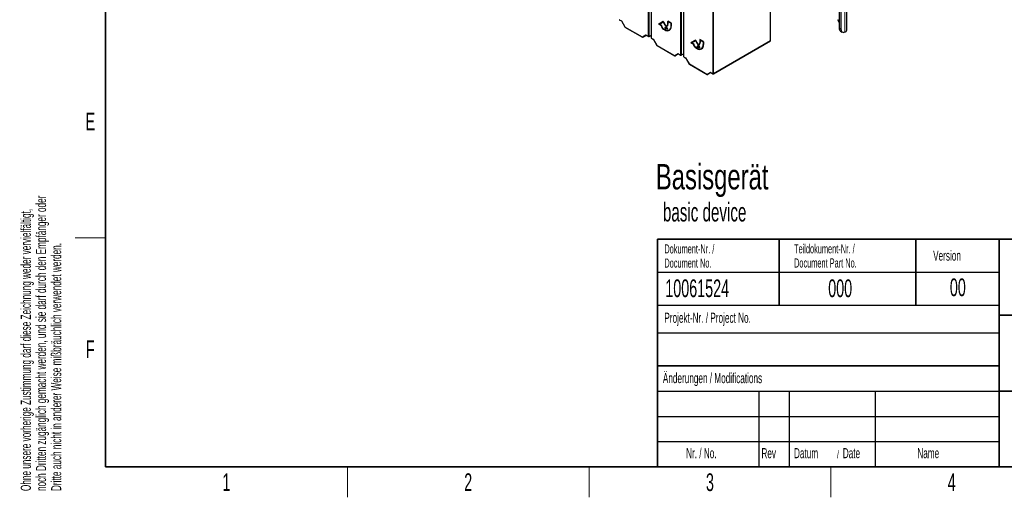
# Paper-space layout 'Blatt2' of a CAD drawing. Header units: millimetres. Extents: x 5 to 418, y 2 to 292.
# Tile 1 of 68: x 9 to 203, y 6 to 100. Entities that reach past the tile are written whole.
import ezdxf

# ---------------------------------------------------------------- set-up
doc = ezdxf.new("R2010")
doc.units = ezdxf.units.MM
doc.layers.add('SLD-0', color=7, linetype='Continuous')
doc.styles.add('SLDTEXTSTYLE0', font='TXT', dxfattribs={"width": 0.7})
doc.styles.add('SLDTEXTSTYLE1', font='TXT', dxfattribs={"width": 0.605})

# ---------------------------------------------------------------- blocks, each defined once
blk = doc.blocks.new('SW_NOTE_0_20')
at = {"layer": 'SLD-0', "color": 0, "char_height": 2, "attachment_point": 1, "rotation": 90, "style": 'SLDTEXTSTYLE1'}
for s, insert in [('noch Dritten zugänglich gemacht werden, und sie darf durch den Empfänger oder', (0.42, 0)), ('Ohne unsere vorherige Zustimmung darf diese Zeichnung weder vervielfältigt,', (-2.58, 0)), ('Dritte auch nicht in anderer Weise mißbräuchlich verwendet werden.', (3.42, 0))]:
    blk.add_mtext(s, dxfattribs=dict(at, insert=insert))
blk = doc.blocks.new('SW_NOTE_0_21')
at = {"layer": 'SLD-0', "color": 0, "attachment_point": 1, "style": 'SLDTEXTSTYLE1'}
for s, insert, char_height in [('Datum', (0, 2.58), 2), ('/', (8.48, 2.08), 1.5), ('Date', (9.64, 2.58), 2)]:
    blk.add_mtext(s, dxfattribs=dict(at, insert=insert, char_height=char_height))
blk = doc.blocks.new('SW_NOTE_0_23')
at = {"layer": 'SLD-0', "color": 0, "char_height": 1.8, "attachment_point": 1, "style": 'SLDTEXTSTYLE1'}
for s, insert in [('Teildokument-Nr. /', (0, 2.32)), ('Document Part No.', (0, -0.48))]:
    blk.add_mtext(s, dxfattribs=dict(at, insert=insert))
blk = doc.blocks.new('SW_NOTE_0_24')
at = {"layer": 'SLD-0', "color": 0, "char_height": 1.8, "attachment_point": 1, "style": 'SLDTEXTSTYLE1'}
for s, insert in [('Dokument-Nr. /', (0, 2.32)), ('Document No.', (0, -0.48))]:
    blk.add_mtext(s, dxfattribs=dict(at, insert=insert))
blk = doc.blocks.new('SW_NOTE_0_36')
at = {"layer": 'SLD-0', "color": 0, "attachment_point": 1}
for s, insert, char_height, style in [('Basisgerät', (0, 6.48), 5.027, 'SLDTEXTSTYLE0'), ('basic device', (1.39, -1.18), 3.7042, 'SLDTEXTSTYLE1')]:
    blk.add_mtext(s, dxfattribs=dict(at, insert=insert, char_height=char_height, style=style))

psp = doc.layouts.new('Blatt2')

# ---------------------------------------------------------------- linework, layer by layer
at = {"color": 7, "linetype": 'Continuous', "lineweight": 18}
for p, q in [((172.02, 220.42), (172.02, 97.95)), ((139.53, 93.44), (139.53, 110.07)), ((139.71, 110.17), (139.71, 93.44)), ((140.13, 110.41), (140.13, 93.09)), ((145.9, 89.76), (145.9, 109.02)), ((146.07, 109.02), (146.07, 89.76)), ((133.17, 97.11), (133.17, 108.63)), ((133.35, 108.64), (133.35, 97.11)), ((133.77, 108.86), (133.77, 96.77)), ((127.4, 100.44), (127.86, 100.18)), ((127.86, 100.18), (128.55, 98.98)), ((137.04, 99.53), (137, 99.51)), ((128.55, 98.98), (128.53, 98.97)), ((128.55, 98.98), (132.03, 96.98)), ((132.03, 96.98), (132.72, 97.37)), ((132.72, 97.37), (133.17, 97.11)), ((133.35, 97.11), (133.73, 97.33)), ((136.19, 98.55), (136.16, 98.53)), ((136.47, 98.39), (136.44, 98.37)), ((137.69, 99.15), (137.66, 99.13)), ((170.88, 98.71), (171.23, 98.5)), ((133.77, 96.77), (134.22, 96.5)), ((134.22, 96.5), (134.91, 95.31)), ((134.91, 95.31), (134.89, 95.3)), ((134.91, 95.31), (138.39, 93.3)), ((143.4, 95.86), (143.37, 95.84)), ((144.06, 95.48), (144.02, 95.46)), ((146.07, 89.76), (157.32, 96.25)), ((138.39, 93.3), (139.08, 93.7)), ((139.08, 93.7), (139.53, 93.44)), ((139.71, 93.44), (140.1, 93.66)), ((142.56, 94.88), (142.52, 94.86)), ((142.84, 94.71), (142.8, 94.69)), ((140.13, 93.09), (140.59, 92.83)), ((140.59, 92.83), (141.28, 91.64)), ((141.28, 91.64), (141.26, 91.62)), ((141.28, 91.64), (144.75, 89.63)), ((144.75, 89.63), (145.44, 90.03)), ((145.44, 90.03), (145.9, 89.76))]:
    psp.add_line(p, q, dxfattribs=at)
at = {"color": 7, "linetype": 'Continuous', "lineweight": 25}
for p, q in [((172.39, 98.45), (172.39, 220.93)), ((170.88, 113.84), (170.88, 98.71)), ((171.23, 113.63), (171.23, 98.5)), ((140.1, 110.39), (140.1, 93.14)), ((157.32, 96.25), (157.32, 109.8)), ((133.73, 108.83), (133.73, 96.82)), ((127.43, 100.38), (127.86, 100.14)), ((127.85, 100.14), (128.53, 98.97)), ((136.12, 100.02), (135.24, 99.51)), ((135.27, 99.53), (135.24, 99.51)), ((135.24, 99.51), (135.72, 99.23)), ((136.12, 100.02), (135.27, 99.53)), ((135.27, 99.53), (135.75, 99.25)), ((135.37, 99.5), (136.12, 99.93)), ((135.77, 99.26), (135.37, 99.5)), ((135.75, 99.25), (135.72, 99.23)), ((137, 98.49), (136.12, 100.02)), ((136.16, 99.95), (136.12, 99.93)), ((136.12, 99.93), (136.88, 98.62)), ((136.16, 99.95), (136.91, 98.64)), ((137.71, 99.71), (137, 100.12)), ((137, 100.12), (137, 99.51)), ((137.04, 100.1), (137.04, 99.53)), ((137.09, 100.05), (137.06, 100.03)), ((137.06, 99.48), (137.06, 100.03)), ((137.06, 100.03), (137.66, 99.68)), ((137.09, 100.05), (137.69, 99.7)), ((137.69, 99.7), (137.66, 99.68)), ((137.66, 99.68), (137.66, 99.13)), ((137.69, 99.7), (137.69, 99.15)), ((137.71, 99.1), (137.71, 99.71)), ((170.52, 100.44), (170.88, 99.83)), ((128.57, 98.93), (132.05, 96.92)), ((132.8, 97.28), (132.18, 96.92)), ((132.77, 97.3), (133.2, 97.05)), ((133.32, 97.05), (133.73, 97.29)), ((136.44, 98.43), (136.16, 98.59)), ((136.16, 98.53), (136.44, 98.37)), ((136.19, 98.55), (136.47, 98.39)), ((136.88, 98.62), (136.47, 98.86)), ((136.56, 98.78), (136.53, 98.76)), ((136.53, 98.76), (137, 98.49)), ((136.56, 98.78), (136.97, 98.55)), ((136.64, 98.45), (136.61, 98.43)), ((136.61, 98.43), (136.66, 98.43)), ((136.87, 99.16), (136.84, 99.14)), ((136.84, 99.14), (136.88, 99.08)), ((136.87, 99.16), (136.91, 99.1)), ((136.91, 98.64), (136.88, 98.62)), ((137.3, 98.34), (137.34, 98.36)), ((171.13, 98.13), (171.49, 97.93)), ((172.02, 97.95), (172.11, 97.99)), ((133.79, 96.71), (134.22, 96.46)), ((134.22, 96.47), (134.89, 95.3)), ((142.48, 96.35), (141.6, 95.84)), ((141.64, 95.86), (141.6, 95.84)), ((141.6, 95.84), (142.08, 95.56)), ((142.48, 96.35), (141.64, 95.86)), ((141.64, 95.86), (142.12, 95.58)), ((141.73, 95.82), (142.48, 96.26)), ((142.13, 95.59), (141.73, 95.82)), ((142.12, 95.58), (142.08, 95.56)), ((143.37, 94.81), (142.48, 96.35)), ((142.52, 96.28), (142.48, 96.26)), ((142.48, 96.26), (143.24, 94.95)), ((142.52, 96.28), (143.28, 94.97)), ((143.24, 95.49), (143.2, 95.47)), ((143.2, 95.47), (143.24, 95.4)), ((143.24, 95.49), (143.27, 95.43)), ((144.08, 96.04), (143.37, 96.45)), ((143.37, 96.45), (143.37, 95.84)), ((143.4, 96.43), (143.4, 95.86)), ((143.46, 96.38), (143.42, 96.36)), ((143.42, 95.8), (143.42, 96.36)), ((143.42, 96.36), (144.02, 96.01)), ((143.46, 96.38), (144.06, 96.03)), ((144.06, 96.03), (144.02, 96.01)), ((144.02, 96.01), (144.02, 95.46)), ((144.06, 96.03), (144.06, 95.48)), ((144.08, 95.43), (144.08, 96.04)), ((146.05, 89.71), (157.29, 96.2)), ((134.94, 95.25), (138.42, 93.24)), ((139.17, 93.61), (138.54, 93.25)), ((139.13, 93.63), (139.56, 93.38)), ((139.69, 93.38), (140.1, 93.62)), ((142.8, 94.75), (142.52, 94.92)), ((142.52, 94.86), (142.8, 94.69)), ((142.56, 94.88), (142.84, 94.71)), ((143.24, 94.95), (142.84, 95.18)), ((142.93, 95.11), (142.89, 95.09)), ((142.89, 95.09), (143.37, 94.81)), ((142.93, 95.11), (143.33, 94.88)), ((143.01, 94.78), (142.97, 94.76)), ((142.97, 94.76), (143.02, 94.76)), ((143.28, 94.97), (143.24, 94.95)), ((143.67, 94.67), (143.7, 94.69)), ((140.16, 93.04), (140.58, 92.79)), ((140.58, 92.79), (141.26, 91.62)), ((141.3, 91.58), (144.78, 89.57)), ((145.53, 89.93), (144.91, 89.57)), ((145.5, 89.95), (145.92, 89.71))]:
    psp.add_line(p, q, dxfattribs=at)
at = {"color": 7, "linetype": 'Continuous', "lineweight": 25, "flags": 128}
psp.add_lwpolyline([(171.23, 98.5), (171.24, 98.32), (171.29, 98.17), (171.36, 98.04), (171.46, 97.95), (171.58, 97.89), (171.71, 97.87), (171.86, 97.89), (172.02, 97.95)], dxfattribs=at)
at = {"color": 7, "linetype": 'Continuous', "lineweight": 25}
for centre, radius, start, end in [((136.68, 99.35), 0.974, 186.8334, 237.1491), ((136.72, 99.37), 0.974, 186.8334, 237.1491), ((136.61, 99.3), 0.845, 182.6055, 237.3945), ((136.6, 99.47), 0.402, 305.698, 5.6204), ((136.64, 99.49), 0.402, 305.698, 5.6204), ((136.62, 99.44), 0.44, 305.698, 5.6204), ((128.64, 99.03), 0.125, 210, 240.0027), ((136.92, 99.01), 0.753, 230.7967, 9.214), ((136.94, 98.98), 0.786, 230.7967, 9.214), ((137.31, 98.89), 0.835, 182.1237, 213.0088), ((137, 99.12), 0.905, 234.3824, 294.3071), ((137.3, 98.9), 0.788, 184.9133, 203.634), ((137.31, 98.88), 0.787, 188.133, 214.2787), ((136.87, 99.05), 0.827, 304.0564, 7.2558), ((171.49, 98.64), 0.623, 174.0618, 234.626), ((171.82, 98.49), 0.575, 300.4693, 356.1103), ((132.11, 97.03), 0.125, 240.0027, 300.0054), ((133.26, 97.16), 0.125, 240.0027, 299.9975), ((133.86, 96.82), 0.125, 180, 240.0027), ((135, 95.36), 0.125, 210, 240.0027), ((143.05, 95.67), 0.974, 186.8334, 237.1491), ((143.08, 95.69), 0.974, 186.8334, 237.1491), ((142.98, 95.63), 0.845, 182.6055, 237.3945), ((143.28, 95.34), 0.753, 230.7967, 9.214), ((143.3, 95.3), 0.786, 230.7967, 9.214), ((142.97, 95.8), 0.402, 305.698, 5.6204), ((143, 95.82), 0.402, 305.698, 5.6204), ((142.98, 95.76), 0.44, 305.698, 5.6204), ((143.24, 95.37), 0.827, 304.0564, 7.2558), ((139.62, 93.49), 0.125, 240.0027, 299.9975), ((143.67, 95.21), 0.835, 182.1237, 213.0088), ((143.37, 95.45), 0.905, 234.3824, 294.3071), ((143.66, 95.23), 0.788, 184.9133, 203.6333), ((143.67, 95.2), 0.787, 188.133, 214.2787), ((138.48, 93.35), 0.125, 240.0027, 300.0054), ((140.22, 93.14), 0.125, 180, 240.0027), ((141.36, 91.69), 0.125, 210, 240.0027), ((144.84, 89.68), 0.125, 240.0027, 300.0054), ((145.99, 89.81), 0.125, 240.0027, 299.9975)]:
    psp.add_arc(centre, radius, start, end, dxfattribs=at)
at = {"color": 7, "linetype": 'Continuous', "lineweight": 18}
for centre, radius, start, end in [((128.61, 98.98), 0.0628, 174.3177, 234.3701), ((132.13, 97.02), 0.115, 204.6715, 294.7694), ((132.09, 96.97), 0.0628, 174.3177, 234.3701), ((133.26, 97.28), 0.193, 242.6565, 296.7662), ((133.23, 97.11), 0.0628, 174.3177, 234.3701), ((133.29, 97.1), 0.0595, 305.5752, 7.7049), ((133.79, 96.82), 0.0617, 185.0787, 246.2415), ((133.83, 96.76), 0.0628, 174.3177, 234.3701), ((134.97, 95.3), 0.0628, 174.3177, 234.3701), ((139.62, 93.61), 0.193, 242.6565, 296.7662), ((139.6, 93.43), 0.0628, 174.3177, 234.3701), ((139.65, 93.43), 0.0595, 305.5752, 7.7049), ((138.49, 93.35), 0.115, 204.6715, 294.7694), ((138.45, 93.3), 0.0628, 174.3177, 234.3701), ((140.16, 93.15), 0.0617, 185.0787, 246.2415), ((140.19, 93.09), 0.0628, 174.3177, 234.3701), ((141.34, 91.63), 0.0628, 174.3177, 234.3701), ((144.86, 89.68), 0.115, 204.6715, 294.7694), ((144.82, 89.62), 0.0628, 174.3177, 234.3701), ((145.99, 89.93), 0.193, 242.6565, 296.7662), ((145.96, 89.76), 0.0628, 174.3177, 234.3701), ((146.01, 89.75), 0.0595, 305.5752, 7.7049)]:
    psp.add_arc(centre, radius, start, end, dxfattribs=at)
at = {"color": 7, "linetype": 'Continuous', "lineweight": 25}
for centre, major_axis, ratio, start_param, end_param in [((127.95, 100.23), (0.0912, 0.0912), 0.317888, 2.441094, 3.056612), ((132.8, 97.42), (0, 0.133), 0.717434, 1.963397, 2.748877), ((134.31, 96.56), (0.0912, 0.0912), 0.317888, 2.441094, 3.056612), ((157.23, 96.3), (-0.062, 0.108), 0.577557, 3.141594, 3.927224), ((139.17, 93.75), (0, 0.133), 0.717434, 1.963397, 2.748877), ((140.67, 92.88), (0.0912, 0.0912), 0.317888, 2.441094, 3.056612), ((145.53, 90.08), (0, 0.133), 0.717434, 1.963397, 2.748877)]:
    psp.add_ellipse(centre, major_axis=major_axis, ratio=ratio, start_param=start_param, end_param=end_param, dxfattribs=at)
at = {"layer": 'SLD-0', "lineweight": 35}
for p, q in [((26, 282.5), (26, 12)), ((135, 57), (408, 57)), ((135, 57), (135, 12)), ((159, 57), (159, 44)), ((186, 57), (186, 44)), ((202.5, 57), (202.5, 12)), ((202.5, 42), (259, 42)), ((135, 32), (202.5, 32)), ((202.5, 27), (259, 27)), ((26, 12), (408, 12)), ((135, 12), (408, 12))]:
    psp.add_line(p, q, dxfattribs=at)
at = {"layer": 'SLD-0', "lineweight": 18}
for p, q in [((20, 57.25), (26, 57.25)), ((73.75, 6), (73.75, 12)), ((121.5, 6), (121.5, 12)), ((169.25, 6), (169.25, 12))]:
    psp.add_line(p, q, dxfattribs=at)
at = {"layer": 'SLD-0'}
for p, q in [((135, 50.5), (202.5, 50.5)), ((135, 38.5), (202.5, 38.5)), ((135, 27), (202.5, 27)), ((155, 27), (155, 12)), ((161, 27), (161, 12)), ((178, 27), (178, 12)), ((135, 22), (202.5, 22)), ((135, 17), (202.5, 17))]:
    psp.add_line(p, q, dxfattribs=at)
at = {"layer": 'SLD-0', "lineweight": 25}
psp.add_line((135, 44), (202.5, 44), dxfattribs=at)

# ---------------------------------------------------------------- block references
at = {"layer": 'SLD-0'}
for name, p in [('SW_NOTE_0_20', (11.81, 7.24)), ('SW_NOTE_0_24', (136.35, 53.67)), ('SW_NOTE_0_23', (161.96, 53.69)), ('SW_NOTE_0_21', (161.95, 13.15))]:
    psp.add_blockref(name, p, dxfattribs=at)
at = {"layer": 'SLD-0', "color": 7}
psp.add_blockref('SW_NOTE_0_36', (134.67, 65.39), dxfattribs=at)

# ---------------------------------------------------------------- texts
at = {"layer": 'SLD-0', "style": 'SLDTEXTSTYLE1'}
for s, insert, char_height, attachment_point in [('E', (22.98, 82), 3.5, 2), ('Version', (189.43, 54.76), 2, 1), ('10061524', (136.53, 49.06), 3.5, 1), ('000', (168.71, 49.06), 3.5, 1), ('00', (194.31, 49.25), 3.5, 2), ('Projekt-Nr. / Project No.', (136.35, 42.48), 2, 1), ('F', (22.95, 37), 3.5, 2), ('Änderungen / Modifications', (136.05, 30.56), 2, 1), ('Nr. / No.', (140.64, 15.72), 2, 1), ('Rev', (155.52, 15.72), 2, 1), ('Name', (186.31, 15.73), 2, 1), ('1', (49.85, 10.74), 3.5, 2), ('2', (97.6, 10.74), 3.5, 2), ('3', (145.35, 10.74), 3.5, 2), ('4', (193.1, 10.74), 3.5, 2)]:
    psp.add_mtext(s, dxfattribs=dict(at, insert=insert, char_height=char_height, attachment_point=attachment_point))

doc.saveas('drawing.dxf')
